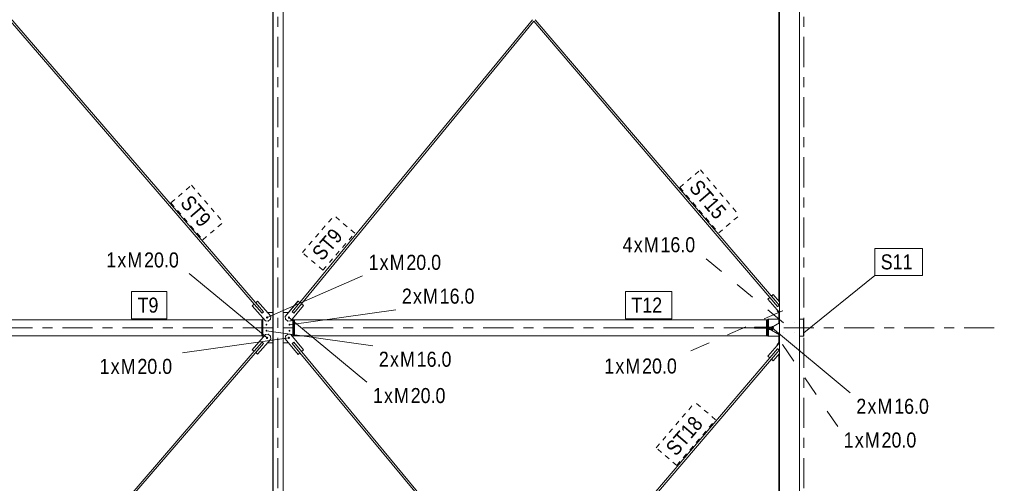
# Model space of a CAD drawing. Header units: millimetres. Extents: x -54 to 556, y -102 to 998.
# Tile 15 of 34: x 342 to 440, y 154 to 201. Entities that reach past the tile are written whole.
import ezdxf

# ---------------------------------------------------------------- set-up
doc = ezdxf.new("R2010")
doc.units = ezdxf.units.MM
for name, pattern in [('XKITLINE00', [0]), ('XKITLINE02', [4, 2, -2]), ('XKITLINE03', [6, 3, -1, 1, -1]), ('XKITLINE04', [3, 0.5, -0.5, 0.5, -0.5, 0.5, -0.5])]:
    doc.linetypes.add(name, pattern=pattern)
for name, color, linetype, lineweight in [('Element', 2, 'Continuous', 0), ('Spoina', 1, 'Continuous', 0), ('Znak elementu', 2, 'Continuous', 0), ('Znak śruby', 4, 'Continuous', 0), ('Śruba', 3, 'Continuous', 0)]:
    doc.layers.add(name, color=color, linetype=linetype, lineweight=lineweight)
doc.styles.add('ARIAL', font='ARIAL.TTF')

msp = doc.modelspace()

# ---------------------------------------------------------------- hatches: boundary and pattern name
at = {"layer": 'Śruba'}
for points in [[(366.3094361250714, 171.0314885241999), (366.311047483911, 171.0421623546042), (366.3136967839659, 171.0526267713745), (366.3173585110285, 171.0627809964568), (366.3219974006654, 171.0725272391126), (366.3275687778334, 171.0817716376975), (366.3340189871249, 171.0904251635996), (366.3412859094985, 171.0984044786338), (366.3492995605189, 171.1056327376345), (366.3579827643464, 171.112040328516), (366.3672518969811, 171.1175655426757), (366.377017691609, 171.1221551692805), (366.3871860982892, 171.1257650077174), (366.3976591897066, 171.1283602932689), (366.408336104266, 171.1299160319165), (366.4191140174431, 171.1304172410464), (366.4298891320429, 171.1298590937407), (366.4405576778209, 171.1282469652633), (366.4510169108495, 171.1255963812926), (366.461166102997, 171.121932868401), (366.4709075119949, 171.1172917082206), (366.4801473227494, 171.1117175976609), (366.4887965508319, 171.1052642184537), (366.4967718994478, 171.0979937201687), (366.5039965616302, 171.0899761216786), (366.510400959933, 171.08128863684), (366.5159234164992, 171.0720149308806), (366.5205107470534, 171.0622443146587), (366.5241187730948, 171.0520708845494), (366.52671274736, 171.0415926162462), (366.5282676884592, 171.0309104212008), (366.528768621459, 171.0201271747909), (366.5282107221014, 171.0093467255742), (366.5265993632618, 170.9986728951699), (366.5239500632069, 170.9882084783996), (366.5202883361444, 170.9780542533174), (366.5156494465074, 170.9683080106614), (366.5100780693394, 170.9590636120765), (366.5036278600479, 170.9504100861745), (366.4963609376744, 170.9424307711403), (366.4883472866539, 170.9352025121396), (366.4796640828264, 170.9287949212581), (366.4703949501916, 170.9232697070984), (366.4606291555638, 170.9186800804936), (366.4504607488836, 170.9150702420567), (366.4399876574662, 170.9124749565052), (366.4293107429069, 170.9109192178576), (366.4185328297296, 170.9104180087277), (366.40775771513, 170.9109761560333), (366.3970891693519, 170.9125882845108), (366.3866299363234, 170.9152388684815), (366.3764807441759, 170.918902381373), (366.366739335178, 170.9235435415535), (366.3574995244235, 170.9291176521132), (366.348850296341, 170.9355710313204), (366.3408749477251, 170.9428415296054), (366.3336502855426, 170.9508591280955), (366.3272458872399, 170.9595466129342), (366.3217234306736, 170.9688203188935), (366.3171361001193, 170.9785909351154), (366.313528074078, 170.9887643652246), (366.3109340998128, 170.9992426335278), (366.3093791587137, 171.0099248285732), (366.3088782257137, 171.0207080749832)], [(368.4911470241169, 171.0209351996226), (368.4927020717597, 171.0316173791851), (368.4952961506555, 171.0420956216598), (368.4989042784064, 171.0522690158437), (368.5034917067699, 171.0620395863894), (368.5090142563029, 171.0713132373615), (368.5154187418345, 171.0800006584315), (368.5226434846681, 171.0880181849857), (368.5306189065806, 171.0952886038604), (368.5392681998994, 171.1017418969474), (368.5485080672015, 171.1073159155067), (368.5582495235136, 171.1119569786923), (368.5683987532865, 171.1156203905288), (368.5788580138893, 171.1182708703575), (368.5895265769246, 171.1198828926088), (368.6003016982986, 171.1204409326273), (368.6110796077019, 171.1199396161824), (368.6217565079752, 171.1183837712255), (368.6322295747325, 171.1157883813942), (368.6423979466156, 171.1121784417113), (368.6521636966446, 171.1075887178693), (368.6614327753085, 171.1020634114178), (368.6701159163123, 171.0956557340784), (368.678129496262, 171.0884273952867), (368.6853963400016, 171.0804480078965), (368.6918464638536, 171.0717944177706), (368.6974177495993, 171.0625499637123), (368.7020565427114, 171.0528036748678), (368.7057181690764, 171.0426494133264), (368.7083673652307, 171.0321849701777), (368.7099786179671, 171.0215111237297), (368.7105364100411, 171.0107306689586), (368.7100353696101, 170.9999474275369), (368.7084803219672, 170.9892652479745), (368.7058862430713, 170.9787870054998), (368.7022781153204, 170.9686136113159), (368.6976906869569, 170.9588430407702), (368.6921681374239, 170.9495693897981), (368.6857636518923, 170.940881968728), (368.6785389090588, 170.9328644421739), (368.6705634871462, 170.9255940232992), (368.6619141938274, 170.9191407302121), (368.6526743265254, 170.913566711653), (368.6429328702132, 170.9089256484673), (368.6327836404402, 170.9052622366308), (368.6223243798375, 170.9026117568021), (368.6116558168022, 170.9009997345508), (368.6008806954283, 170.9004416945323), (368.5901027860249, 170.9009430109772), (368.5794258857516, 170.9024988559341), (368.5689528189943, 170.9050942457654), (368.5587844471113, 170.9087041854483), (368.5490186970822, 170.9132939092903), (368.5397496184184, 170.9188192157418), (368.5310664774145, 170.9252268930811), (368.5230528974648, 170.932455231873), (368.5157860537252, 170.940434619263), (368.5093359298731, 170.9490882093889), (368.5037646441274, 170.9583326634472), (368.4991258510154, 170.9680789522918), (368.4954642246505, 170.9782332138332), (368.4928150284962, 170.9886976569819), (368.4912037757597, 170.99937150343), (368.4906459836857, 171.010151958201)], [(366.2602139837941, 170.3088215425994), (366.2615092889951, 170.3175581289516), (366.2636542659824, 170.3261256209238), (366.2666282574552, 170.3344415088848), (366.2704026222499, 170.3424257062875), (366.27494101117, 170.3500013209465), (366.2801997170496, 170.3570953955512), (366.2861280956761, 170.3636396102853), (366.2926690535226, 170.3695709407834), (366.2997595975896, 170.3748322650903), (366.3073314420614, 170.379372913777), (366.3153116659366, 170.3831491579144), (366.323623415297, 170.3861246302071), (366.3321866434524, 170.3882706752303), (366.3409188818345, 170.3895666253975), (366.3497360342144, 170.39), (366.3585531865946, 170.3895666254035), (366.3672854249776, 170.3882706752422), (366.3758486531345, 170.3861246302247), (366.3841604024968, 170.3831491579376), (366.3921406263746, 170.3793729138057), (366.3997124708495, 170.3748322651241), (366.40680301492, 170.3695709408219), (366.4133439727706, 170.3636396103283), (366.4192723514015, 170.3570953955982), (366.4245310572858, 170.350001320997), (366.4290694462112, 170.3424257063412), (366.4328438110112, 170.334441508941), (366.4358178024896, 170.326125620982), (366.4379627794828, 170.3175581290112), (366.4392580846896, 170.30882154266), (366.4396912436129, 170.3000000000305), (366.4392580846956, 170.2911784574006), (366.4379627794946, 170.2824418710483), (366.4358178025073, 170.2738743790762), (366.4328438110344, 170.2655584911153), (366.4290694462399, 170.2575742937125), (366.4245310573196, 170.2499986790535), (366.4192723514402, 170.2429046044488), (366.4133439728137, 170.2363603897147), (366.406803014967, 170.2304290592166), (366.3997124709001, 170.2251677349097), (366.3921406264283, 170.220627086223), (366.3841604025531, 170.2168508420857), (366.3758486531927, 170.213875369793), (366.3672854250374, 170.2117293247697), (366.3585531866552, 170.2104333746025), (366.3497360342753, 170.2100000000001), (366.340918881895, 170.2104333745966), (366.332186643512, 170.2117293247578), (366.3236234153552, 170.2138753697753), (366.3153116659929, 170.2168508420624), (366.307331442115, 170.2206270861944), (366.2997595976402, 170.2251677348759), (366.2926690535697, 170.2304290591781), (366.2861280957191, 170.2363603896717), (366.2801997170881, 170.2429046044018), (366.2749410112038, 170.249998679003), (366.2704026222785, 170.2575742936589), (366.2666282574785, 170.2655584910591), (366.2636542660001, 170.273874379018), (366.2615092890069, 170.2824418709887), (366.2602139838, 170.2911784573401), (366.2597808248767, 170.2999999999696)], [(368.5591078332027, 170.3088215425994), (368.5604031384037, 170.3175581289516), (368.5625481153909, 170.3261256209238), (368.5655221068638, 170.3344415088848), (368.5692964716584, 170.3424257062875), (368.5738348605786, 170.3500013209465), (368.5790935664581, 170.3570953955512), (368.5850219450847, 170.3636396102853), (368.5915629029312, 170.3695709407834), (368.5986534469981, 170.3748322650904), (368.60622529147, 170.3793729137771), (368.6142055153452, 170.3831491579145), (368.6225172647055, 170.3861246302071), (368.631080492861, 170.3882706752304), (368.6398127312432, 170.3895666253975), (368.6486298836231, 170.3900000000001), (368.6574470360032, 170.3895666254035), (368.6661792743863, 170.3882706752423), (368.6747425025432, 170.3861246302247), (368.6830542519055, 170.3831491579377), (368.6910344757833, 170.3793729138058), (368.6986063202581, 170.3748322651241), (368.7056968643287, 170.3695709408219), (368.7122378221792, 170.3636396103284), (368.7181662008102, 170.3570953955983), (368.7234249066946, 170.3500013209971), (368.7279632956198, 170.3424257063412), (368.7317376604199, 170.334441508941), (368.7347116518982, 170.326125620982), (368.7368566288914, 170.3175581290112), (368.7381519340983, 170.30882154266), (368.7385850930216, 170.3000000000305), (368.7381519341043, 170.2911784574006), (368.7368566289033, 170.2824418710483), (368.7347116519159, 170.2738743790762), (368.7317376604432, 170.2655584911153), (368.7279632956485, 170.2575742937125), (368.7234249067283, 170.2499986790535), (368.7181662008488, 170.2429046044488), (368.7122378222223, 170.2363603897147), (368.7056968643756, 170.2304290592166), (368.6986063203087, 170.2251677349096), (368.691034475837, 170.220627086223), (368.6830542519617, 170.2168508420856), (368.6747425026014, 170.2138753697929), (368.666179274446, 170.2117293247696), (368.6574470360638, 170.2104333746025), (368.6486298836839, 170.21), (368.6398127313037, 170.2104333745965), (368.6310804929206, 170.2117293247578), (368.6225172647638, 170.2138753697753), (368.6142055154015, 170.2168508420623), (368.6062252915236, 170.2206270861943), (368.5986534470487, 170.2251677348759), (368.5915629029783, 170.2304290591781), (368.5850219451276, 170.2363603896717), (368.5790935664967, 170.2429046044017), (368.5738348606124, 170.2499986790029), (368.569296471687, 170.2575742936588), (368.5655221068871, 170.2655584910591), (368.5625481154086, 170.273874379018), (368.5604031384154, 170.2824418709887), (368.5591078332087, 170.2911784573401), (368.5586746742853, 170.2999999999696)], [(416.7449404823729, 170.06), (416.9305290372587, 170.06), (416.9305290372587, 169.94), (416.7449404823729, 169.94)], [(416.7575585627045, 170.06), (416.9431471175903, 170.06), (416.9431471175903, 169.94), (416.7575585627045, 169.94)], [(366.2602139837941, 169.7088215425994), (366.2615092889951, 169.7175581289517), (366.2636542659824, 169.7261256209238), (366.2666282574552, 169.7344415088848), (366.2704026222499, 169.7424257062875), (366.27494101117, 169.7500013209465), (366.2801997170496, 169.7570953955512), (366.2861280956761, 169.7636396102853), (366.2926690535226, 169.7695709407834), (366.2997595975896, 169.7748322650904), (366.3073314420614, 169.779372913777), (366.3153116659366, 169.7831491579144), (366.323623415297, 169.7861246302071), (366.3321866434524, 169.7882706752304), (366.3409188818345, 169.7895666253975), (366.3497360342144, 169.79), (366.3585531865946, 169.7895666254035), (366.3672854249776, 169.7882706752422), (366.3758486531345, 169.7861246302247), (366.3841604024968, 169.7831491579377), (366.3921406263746, 169.7793729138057), (366.3997124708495, 169.7748322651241), (366.40680301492, 169.7695709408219), (366.4133439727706, 169.7636396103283), (366.4192723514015, 169.7570953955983), (366.4245310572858, 169.7500013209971), (366.4290694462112, 169.7424257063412), (366.4328438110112, 169.7344415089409), (366.4358178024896, 169.726125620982), (366.4379627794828, 169.7175581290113), (366.4392580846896, 169.70882154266), (366.4396912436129, 169.7000000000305), (366.4392580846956, 169.6911784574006), (366.4379627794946, 169.6824418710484), (366.4358178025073, 169.6738743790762), (366.4328438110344, 169.6655584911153), (366.4290694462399, 169.6575742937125), (366.4245310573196, 169.6499986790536), (366.4192723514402, 169.6429046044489), (366.4133439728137, 169.6363603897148), (366.406803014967, 169.6304290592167), (366.3997124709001, 169.6251677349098), (366.3921406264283, 169.620627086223), (366.3841604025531, 169.6168508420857), (366.3758486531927, 169.613875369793), (366.3672854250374, 169.6117293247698), (366.3585531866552, 169.6104333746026), (366.3497360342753, 169.6100000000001), (366.340918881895, 169.6104333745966), (366.332186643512, 169.6117293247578), (366.3236234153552, 169.6138753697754), (366.3153116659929, 169.6168508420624), (366.307331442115, 169.6206270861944), (366.2997595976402, 169.625167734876), (366.2926690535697, 169.6304290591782), (366.2861280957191, 169.6363603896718), (366.2801997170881, 169.6429046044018), (366.2749410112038, 169.649998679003), (366.2704026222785, 169.6575742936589), (366.2666282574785, 169.6655584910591), (366.2636542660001, 169.673874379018), (366.2615092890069, 169.6824418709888), (366.2602139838, 169.6911784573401), (366.2597808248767, 169.6999999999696)], [(366.309383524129, 168.9900992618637), (366.3109406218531, 169.000781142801), (366.3135367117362, 169.0112588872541), (366.3171467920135, 169.0214315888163), (366.3217360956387, 169.0312012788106), (366.3272604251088, 169.0404738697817), (366.3336665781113, 169.0491600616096), (366.3408928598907, 169.0571762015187), (366.3488696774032, 169.0644450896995), (366.3575202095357, 169.0708967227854), (366.3667611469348, 169.0764689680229), (366.3765034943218, 169.0811081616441), (366.3866534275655, 169.0847696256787), (366.3971131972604, 169.0874180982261), (366.4077820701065, 169.0890280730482), (366.418557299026, 169.0895840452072), (366.4293351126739, 169.0890806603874), (366.4400117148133, 169.0875227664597), (366.450484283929, 169.0849253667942), (366.4606519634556, 169.0813134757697), (366.4704168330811, 169.0767218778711), (366.4796848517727, 169.0711947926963), (366.4883667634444, 169.0647854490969), (366.4963789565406, 169.0575555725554), (366.5036442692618, 169.0495747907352), (366.5100927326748, 169.040919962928), (366.5156622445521, 169.0316744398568), (366.5202991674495, 169.0219272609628), (366.5239588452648, 169.0117722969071), (366.5266060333, 169.001307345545), (366.5282152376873, 168.9906331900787), (366.5287709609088, 168.9798526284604), (366.5282678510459, 168.9690694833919), (366.5267107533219, 168.9583876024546), (366.5241146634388, 168.9479098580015), (366.5205045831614, 168.9377371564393), (366.5159152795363, 168.927967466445), (366.5103909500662, 168.9186948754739), (366.5039847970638, 168.910008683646), (366.4967585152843, 168.901992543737), (366.4887816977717, 168.8947236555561), (366.4801311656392, 168.8882720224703), (366.4708902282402, 168.8826997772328), (366.4611478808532, 168.8780605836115), (366.4509979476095, 168.874399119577), (366.4405381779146, 168.8717506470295), (366.4298693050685, 168.8701406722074), (366.4190940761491, 168.8695847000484), (366.408316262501, 168.8700880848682), (366.3976396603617, 168.871645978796), (366.387167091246, 168.8742433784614), (366.3769994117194, 168.877855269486), (366.3672345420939, 168.8824468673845), (366.3579665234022, 168.8879739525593), (366.3492846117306, 168.8943832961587), (366.3412724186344, 168.9016131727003), (366.3340071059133, 168.9095939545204), (366.3275586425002, 168.9182487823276), (366.321989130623, 168.9274943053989), (366.3173522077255, 168.9372414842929), (366.3136925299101, 168.9473964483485), (366.3110453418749, 168.9578613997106), (366.3094361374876, 168.9685355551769), (366.3088804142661, 168.9793161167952)], [(368.4895921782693, 168.9991635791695), (368.4912010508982, 169.0098377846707), (368.4938479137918, 169.0203028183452), (368.4975072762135, 169.0304578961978), (368.5021438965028, 169.0402052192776), (368.5077131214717, 169.0494509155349), (368.5141613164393, 169.0581059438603), (368.521426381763, 169.0660869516), (368.5294383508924, 169.0733170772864), (368.5381200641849, 169.0797266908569), (368.5473879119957, 169.0852540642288), (368.5571526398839, 169.0898459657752), (368.5673202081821, 169.0934581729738), (368.5777926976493, 169.0960558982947), (368.5884692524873, 169.097614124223), (368.5992470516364, 169.0981178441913), (368.6100222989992, 169.0975622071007), (368.6206912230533, 169.0959525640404), (368.6311510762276, 169.0933044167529), (368.6413011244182, 169.0896432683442), (368.6510436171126, 169.0850043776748), (368.6602847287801, 169.0794324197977), (368.6689354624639, 169.0729810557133), (368.6769125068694, 169.0657124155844), (368.6841390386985, 169.0576965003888), (368.690545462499, 169.0490105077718), (368.6960700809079, 169.0397380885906), (368.7006596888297, 169.0299685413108), (368.7042700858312, 169.0197959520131), (368.7068665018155, 169.0093182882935), (368.7084239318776, 168.9986364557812), (368.7089273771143, 168.9878533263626), (368.7083719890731, 168.9770727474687), (368.7067631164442, 168.9663985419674), (368.7041162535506, 168.955933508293), (368.7004568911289, 168.9457784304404), (368.6958202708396, 168.9360311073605), (368.6902510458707, 168.9267854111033), (368.6838028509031, 168.9181303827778), (368.6765377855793, 168.9101493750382), (368.66852581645, 168.9029192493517), (368.6598441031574, 168.8965096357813), (368.6505762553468, 168.8909822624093), (368.6408115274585, 168.886390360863), (368.6306439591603, 168.8827781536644), (368.620171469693, 168.8801804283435), (368.6094949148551, 168.8786222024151), (368.5987171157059, 168.8781184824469), (368.5879418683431, 168.8786741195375), (368.5772729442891, 168.8802837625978), (368.5668130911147, 168.8829319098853), (368.5566630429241, 168.886593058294), (368.5469205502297, 168.8912319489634), (368.5376794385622, 168.8968039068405), (368.5290287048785, 168.9032552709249), (368.5210516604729, 168.9105239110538), (368.5138251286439, 168.9185398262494), (368.5074187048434, 168.9272258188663), (368.5018940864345, 168.9364982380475), (368.4973044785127, 168.9462677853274), (368.4936940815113, 168.956440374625), (368.4910976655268, 168.9669180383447), (368.4895402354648, 168.977599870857), (368.489036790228, 168.9883830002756)], [(368.5591078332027, 169.7088215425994), (368.5604031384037, 169.7175581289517), (368.5625481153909, 169.7261256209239), (368.5655221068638, 169.7344415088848), (368.5692964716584, 169.7424257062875), (368.5738348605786, 169.7500013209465), (368.5790935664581, 169.7570953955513), (368.5850219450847, 169.7636396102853), (368.5915629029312, 169.7695709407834), (368.5986534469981, 169.7748322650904), (368.60622529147, 169.7793729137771), (368.6142055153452, 169.7831491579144), (368.6225172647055, 169.7861246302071), (368.631080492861, 169.7882706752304), (368.6398127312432, 169.7895666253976), (368.6486298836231, 169.79), (368.6574470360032, 169.7895666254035), (368.6661792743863, 169.7882706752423), (368.6747425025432, 169.7861246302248), (368.6830542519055, 169.7831491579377), (368.6910344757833, 169.7793729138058), (368.6986063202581, 169.7748322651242), (368.7056968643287, 169.769570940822), (368.7122378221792, 169.7636396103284), (368.7181662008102, 169.7570953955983), (368.7234249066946, 169.7500013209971), (368.7279632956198, 169.7424257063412), (368.7317376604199, 169.734441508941), (368.7347116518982, 169.726125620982), (368.7368566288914, 169.7175581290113), (368.7381519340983, 169.70882154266), (368.7385850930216, 169.7000000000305), (368.7381519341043, 169.6911784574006), (368.7368566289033, 169.6824418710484), (368.7347116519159, 169.6738743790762), (368.7317376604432, 169.6655584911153), (368.7279632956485, 169.6575742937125), (368.7234249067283, 169.6499986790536), (368.7181662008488, 169.6429046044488), (368.7122378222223, 169.6363603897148), (368.7056968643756, 169.6304290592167), (368.6986063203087, 169.6251677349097), (368.691034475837, 169.620627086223), (368.6830542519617, 169.6168508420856), (368.6747425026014, 169.6138753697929), (368.666179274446, 169.6117293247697), (368.6574470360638, 169.6104333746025), (368.6486298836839, 169.61), (368.6398127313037, 169.6104333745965), (368.6310804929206, 169.6117293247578), (368.6225172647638, 169.6138753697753), (368.6142055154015, 169.6168508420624), (368.6062252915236, 169.6206270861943), (368.5986534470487, 169.6251677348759), (368.5915629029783, 169.6304290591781), (368.5850219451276, 169.6363603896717), (368.5790935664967, 169.6429046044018), (368.5738348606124, 169.649998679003), (368.569296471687, 169.6575742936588), (368.5655221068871, 169.665558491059), (368.5625481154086, 169.673874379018), (368.5604031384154, 169.6824418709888), (368.5591078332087, 169.6911784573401), (368.5586746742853, 169.6999999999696)], [(416.7449404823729, 169.94), (416.9305290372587, 169.94), (416.9305290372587, 169.82), (416.7449404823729, 169.82)], [(416.7575585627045, 169.94), (416.9431471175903, 169.94), (416.9431471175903, 169.82), (416.7575585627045, 169.82)]]:
    msp.add_hatch(color=256, dxfattribs=at).paths.add_polyline_path(points, flags=17)

# ---------------------------------------------------------------- linework, layer by layer
at = {"layer": 'Element', "linetype": 'XKITLINE00', "lineweight": 0}
for p, q in [((366.9994488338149, 110.1800000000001), (366.9994488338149, 229.8199999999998)), ((367.0019724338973, 110.1800000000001), (367.0019724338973, 229.8199999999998)), ((367.0272084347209, 110.1800000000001), (367.0272084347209, 229.8199999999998)), ((367.0297320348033, 110.1800000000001), (367.0297320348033, 229.8199999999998)), ((368.029234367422, 110.1800000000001), (368.029234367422, 229.8199999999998)), ((417.5600866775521, 170.4800083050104), (417.5600866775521, 229.82)), ((417.5632246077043, 110.1799999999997), (417.5632246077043, 229.82)), ((419.5622397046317, 110.1799999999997), (419.5622397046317, 229.82)), ((366.0674739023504, 171.577772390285), (316.9407147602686, 228.5127250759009)), ((417.5036039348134, 172.6485902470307), (417.5036039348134, 228.5)), ((417.5067418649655, 172.6449181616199), (417.5067418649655, 228.5)), ((365.1322790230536, 172.3554604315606), (317.5731281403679, 227.4736496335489)), ((369.0892542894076, 171.4498650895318), (393.0535199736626, 200.5672584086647)), ((369.6973070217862, 172.5033954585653), (392.9207367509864, 200.720648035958)), ((416.5939051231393, 173.0177064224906), (393.0526851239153, 200.5662440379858)), ((417.5253662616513, 172.2355457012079), (393.1817632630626, 200.7230524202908)), ((416.4015327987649, 172.8552471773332), (416.5914570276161, 173.0177059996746)), ((416.4065792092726, 172.8552471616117), (416.5965034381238, 173.017705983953)), ((416.5914570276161, 173.0177059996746), (416.5965034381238, 173.017705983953)), ((416.5965034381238, 173.017705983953), (417.3759176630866, 172.1056157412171)), ((416.7448546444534, 173.148920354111), (416.9332777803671, 173.3100949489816)), ((416.7459522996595, 173.1476362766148), (416.7483998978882, 173.1476362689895)), ((416.7483998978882, 173.1476362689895), (416.9383241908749, 173.31009493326)), ((417.5278140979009, 172.2355459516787), (416.7483998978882, 173.1476362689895)), ((416.9332777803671, 173.3100949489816), (416.9383241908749, 173.31009493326)), ((416.9383241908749, 173.31009493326), (417.5600866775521, 172.5824927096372)), ((364.9406937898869, 172.1920993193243), (365.1298389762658, 172.355466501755)), ((366.246980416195, 170.6781920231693), (364.9406937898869, 172.1920993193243)), ((364.9406937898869, 172.1920993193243), (364.9457259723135, 172.1920860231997)), ((364.9457259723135, 172.1920860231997), (365.1348711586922, 172.3554532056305)), ((366.2520125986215, 170.6781787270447), (364.9457259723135, 172.1920860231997)), ((365.1298389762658, 172.355466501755), (365.1348711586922, 172.3554532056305)), ((365.1348711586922, 172.3554532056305), (365.9186431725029, 171.4471088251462)), ((365.2825930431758, 172.4874019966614), (365.4702583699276, 172.6494910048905)), ((365.283702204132, 172.4861169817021), (365.2861453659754, 172.4861105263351)), ((365.2861453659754, 172.4861105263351), (365.4752905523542, 172.6494777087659)), ((366.0699173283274, 171.5777662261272), (365.2861453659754, 172.4861105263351)), ((365.4702583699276, 172.6494910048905), (365.4752905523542, 172.6494777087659)), ((365.4752905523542, 172.6494777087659), (366.7815772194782, 171.1355704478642)), ((368.2302252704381, 171.117095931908), (369.5009176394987, 172.6610299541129)), ((368.2352568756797, 171.1171091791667), (369.5059492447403, 172.6610432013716)), ((370.0460140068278, 172.2161173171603), (368.7753216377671, 170.6721832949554)), ((369.6988459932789, 172.5021275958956), (368.9364305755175, 171.5757671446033)), ((369.0907018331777, 171.4486725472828), (369.8531172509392, 172.3750329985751)), ((369.5009176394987, 172.6610299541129), (369.5059492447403, 172.6610432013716)), ((369.5059492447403, 172.6610432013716), (369.6988459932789, 172.5021275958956)), ((369.8506823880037, 172.3750265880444), (369.8531172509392, 172.3750329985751)), ((369.8531172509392, 172.3750329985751), (370.0460140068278, 172.2161173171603)), ((417.5600866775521, 171.4994780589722), (416.4015327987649, 172.8552471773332)), ((416.4015327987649, 172.8552471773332), (416.4065792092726, 172.8552471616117)), ((417.5600866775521, 171.5053834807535), (416.4065792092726, 172.8552471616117)), ((417.374919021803, 172.1067843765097), (417.3841702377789, 172.1135406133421)), ((417.3759176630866, 172.1056157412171), (417.4084193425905, 172.1334172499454)), ((417.3841702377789, 172.1135406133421), (417.412484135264, 172.1367490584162)), ((417.412484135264, 172.1367490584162), (417.4506742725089, 172.169022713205)), ((417.4506742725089, 172.169022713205), (417.48850763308, 172.2017138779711)), ((417.48850763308, 172.2017138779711), (417.5158467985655, 172.2260629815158)), ((417.4944608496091, 172.207016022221), (417.5278140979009, 172.2355459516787)), ((417.5158467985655, 172.2260629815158), (417.5253662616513, 172.2355457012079)), ((417.5253664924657, 172.2355459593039), (417.5278140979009, 172.2355459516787)), ((365.9176317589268, 171.4482809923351), (365.9268677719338, 171.4550878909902)), ((365.9186431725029, 171.4471088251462), (365.9510567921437, 171.4751048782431)), ((365.9268677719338, 171.4550878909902), (365.9550730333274, 171.4784283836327)), ((365.9550730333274, 171.4784283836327), (365.9931091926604, 171.5108833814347)), ((365.9931091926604, 171.5108833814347), (366.0307844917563, 171.5437565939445)), ((366.0307844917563, 171.5437565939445), (366.0580038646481, 171.5682396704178)), ((366.0366592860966, 171.5490408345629), (366.0699173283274, 171.5777662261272)), ((366.0580038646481, 171.5682396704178), (366.0674739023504, 171.577772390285)), ((366.0674741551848, 171.577772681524), (366.0699173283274, 171.5777662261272)), ((366.4671234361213, 171.5000033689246), (366.9994456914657, 171.5000033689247)), ((366.7815772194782, 171.1355704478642), (366.7608897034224, 170.8534859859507)), ((368.029234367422, 171.5000033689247), (368.5453668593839, 171.5000033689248)), ((368.2302252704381, 171.117095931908), (368.2352568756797, 171.1171091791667)), ((368.2302252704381, 171.117095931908), (368.257473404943, 170.83557001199)), ((368.2625050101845, 170.8355832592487), (368.2352568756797, 171.1171091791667)), ((368.9364305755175, 171.5757671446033), (368.9693251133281, 171.5486673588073)), ((368.9693251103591, 171.5486673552), (368.9735526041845, 171.5453279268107)), ((368.9734823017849, 171.5452425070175), (369.0907018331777, 171.4486725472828)), ((368.9735526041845, 171.5453279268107), (369.0123294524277, 171.5137616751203)), ((369.0123294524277, 171.5137616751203), (369.050764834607, 171.4817805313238)), ((369.050764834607, 171.4817805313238), (369.0569443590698, 171.4764832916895)), ((417.3327474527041, 171.6826239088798), (417.3736695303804, 171.7176281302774)), ((417.5600866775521, 171.416582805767), (417.3327474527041, 171.6826239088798)), ((417.3327474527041, 171.6826239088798), (417.3377938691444, 171.6826239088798)), ((417.3377938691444, 171.6826239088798), (417.3758005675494, 171.7151343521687)), ((417.3377938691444, 171.6826239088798), (417.5600866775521, 171.4224883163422)), ((417.5036039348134, 170.4473274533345), (417.5036039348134, 171.4826810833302)), ((417.5067418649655, 170.4491431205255), (417.5067418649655, 171.479008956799)), ((316.6574675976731, 170.8), (365.8782759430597, 170.8)), ((365.8782759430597, 170.8), (365.8782759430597, 169.2)), ((365.9182560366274, 170.8), (365.8782759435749, 170.8)), ((365.8782759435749, 169.2), (365.8782759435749, 170.8)), ((365.9182560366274, 169.2), (365.9182560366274, 170.8)), ((365.9182560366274, 170.7799999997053), (365.994887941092, 170.7800000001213)), ((365.9948876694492, 169.0296456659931), (365.9948876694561, 170.9703522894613)), ((365.9999083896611, 169.03547908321), (365.999908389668, 170.9645194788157)), ((366.5289252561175, 170.6574950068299), (366.246980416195, 170.6781920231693)), ((366.246980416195, 170.6781920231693), (366.2520125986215, 170.6781787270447)), ((366.533957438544, 170.6574817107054), (366.2520125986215, 170.6781787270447)), ((366.5293052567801, 170.6578232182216), (366.5289252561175, 170.6574950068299)), ((366.5289252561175, 170.6574950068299), (366.533957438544, 170.6574817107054)), ((366.7608897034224, 170.8534859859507), (366.533957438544, 170.6574817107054)), ((367.0071276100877, 169.9600033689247), (367.0071276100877, 170.0400033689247)), ((367.0071276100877, 170.0400033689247), (367.0272084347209, 170.0400033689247)), ((368.257473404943, 170.83557001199), (368.2625050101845, 170.8355832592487)), ((368.257473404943, 170.83557001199), (368.4889034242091, 170.6449091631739)), ((368.4939350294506, 170.6449224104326), (368.2625050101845, 170.8355832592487)), ((368.4889034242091, 170.6449091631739), (368.4939350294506, 170.6449224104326)), ((368.7753216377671, 170.6721832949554), (368.4939350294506, 170.6449224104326)), ((368.9984310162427, 169.0544249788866), (368.9984310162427, 170.9432687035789)), ((368.9984310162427, 170.7799999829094), (369.0933451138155, 170.779999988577)), ((369.0662151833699, 170.779999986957), (369.0662151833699, 170.8)), ((369.0662151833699, 170.8), (369.093344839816, 170.8)), ((369.0895594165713, 170.7799999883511), (369.0895594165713, 170.8)), ((369.093344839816, 170.8), (369.093344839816, 169.2)), ((369.093344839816, 170.8), (369.1566675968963, 170.8)), ((369.1166875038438, 169.2), (369.1166875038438, 170.8)), ((369.1566675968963, 170.8), (369.1566675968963, 169.2)), ((369.1566675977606, 170.8), (369.1566675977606, 169.2)), ((369.1566675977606, 170.8), (416.2795735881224, 170.8)), ((416.2795735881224, 170.06), (415.0801708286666, 170.06)), ((415.0801708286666, 170.06), (415.0801708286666, 169.94)), ((416.2795735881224, 170.06), (416.2795735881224, 170.8)), ((416.3195536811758, 170.8), (416.2795735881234, 170.8)), ((416.2795735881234, 170.06), (416.2795735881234, 170.8)), ((416.3195536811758, 170.06), (416.2795735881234, 170.06)), ((416.3195536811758, 170.06), (416.3195536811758, 170.8)), ((416.3195536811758, 170.06), (416.8342045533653, 170.06)), ((416.3999905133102, 170.06), (416.3999905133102, 170.85)), ((416.3999905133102, 170.85), (416.4508523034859, 170.85)), ((417.5036039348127, 170.8499981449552), (416.4508523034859, 170.8499981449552)), ((416.4508523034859, 170.06), (416.4508523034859, 170.8499981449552)), ((416.4546178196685, 170.06), (416.4546178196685, 170.8499981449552)), ((417.5628929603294, 170.4799866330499), (416.5259415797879, 169.8799864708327)), ((416.6268143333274, 169.94), (417.5600440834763, 170.4799848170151)), ((417.5600440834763, 170.4799848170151), (417.5628929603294, 170.4799866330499)), ((417.562933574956, 169.2799866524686), (417.5628929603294, 170.4799866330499)), ((419.5622397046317, 170.8499981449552), (419.9528942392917, 170.8499981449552)), ((419.9528942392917, 170.85), (419.9999905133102, 170.85)), ((419.9528942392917, 170.8499981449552), (419.9528942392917, 169.1499981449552)), ((419.9999905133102, 170.85), (419.9999905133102, 169.15)), ((365.8782759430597, 169.2), (316.6574675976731, 169.2)), ((366.2469848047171, 169.3218109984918), (364.9406981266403, 167.80790374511)), ((364.9457304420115, 167.8079171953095), (366.2520171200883, 169.3218244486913)), ((365.9182560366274, 169.2), (365.8782759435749, 169.2)), ((365.9182560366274, 169.2200000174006), (365.9948879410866, 169.2200000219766)), ((366.5289296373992, 169.3425080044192), (366.2469848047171, 169.3218109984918)), ((366.2469848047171, 169.3218109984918), (366.2520171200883, 169.3218244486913)), ((366.2520171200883, 169.3218244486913), (366.5339619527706, 169.3425214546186)), ((366.5289296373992, 169.3425080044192), (366.5339619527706, 169.3425214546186)), ((366.5293094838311, 169.3421799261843), (366.5289296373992, 169.3425080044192)), ((366.5339619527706, 169.3425214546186), (366.7608927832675, 169.1465183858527)), ((366.7608927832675, 169.1465183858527), (366.7815802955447, 168.8644339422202)), ((367.0272084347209, 169.9600033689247), (367.0071276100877, 169.9600033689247)), ((368.2552728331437, 169.161836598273), (368.2289810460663, 168.8802196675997)), ((368.2340127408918, 168.8802064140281), (368.2603045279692, 169.1618233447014)), ((368.4860556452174, 169.3532845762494), (368.2552728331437, 169.161836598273)), ((368.2552728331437, 169.161836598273), (368.2603045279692, 169.1618233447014)), ((368.2603045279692, 169.1618233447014), (368.4910873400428, 169.3532713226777)), ((368.4860556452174, 169.3532845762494), (368.4910873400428, 169.3532713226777)), ((368.4910873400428, 169.3532713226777), (368.7725649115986, 169.3269672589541)), ((368.7725649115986, 169.3269672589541), (370.0484938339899, 167.7873622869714)), ((368.9984310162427, 169.2200000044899), (369.0933451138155, 169.2200000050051)), ((369.0662151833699, 169.2), (369.0662151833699, 169.2200000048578)), ((369.093344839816, 169.2), (369.0662151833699, 169.2)), ((369.0895594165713, 169.2), (369.0895594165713, 169.2200000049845)), ((369.093344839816, 169.2), (369.1566675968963, 169.2)), ((369.1566675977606, 169.2), (416.2795735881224, 169.2)), ((415.0801708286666, 169.94), (416.2795735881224, 169.94)), ((416.2795735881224, 169.94), (416.2795735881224, 169.2)), ((416.3195536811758, 169.94), (416.2795735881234, 169.94)), ((416.2795735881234, 169.2), (416.2795735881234, 169.94)), ((416.3195536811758, 169.2), (416.2795735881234, 169.2)), ((416.3195536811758, 169.2), (416.3195536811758, 169.94)), ((416.3195536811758, 169.94), (416.5186938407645, 169.94)), ((416.3999905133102, 169.15), (416.3999905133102, 169.94)), ((416.4508523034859, 169.15), (416.3999905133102, 169.15)), ((416.4508523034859, 169.1499981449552), (416.4508523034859, 169.94)), ((417.5036039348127, 169.1499981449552), (416.4508523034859, 169.1499981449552)), ((416.4546178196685, 169.1499981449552), (416.4546178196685, 169.94)), ((416.4747503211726, 169.82), (416.4747503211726, 169.94)), ((416.6268440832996, 169.82), (416.4747503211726, 169.82)), ((416.5186938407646, 169.94), (416.6268928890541, 169.94)), ((416.5230927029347, 169.8799846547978), (416.5280951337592, 169.882879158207)), ((416.5259415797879, 169.8799864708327), (416.5230927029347, 169.8799846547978)), ((416.5230927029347, 169.8799846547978), (416.5280951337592, 169.8770902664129)), ((417.562933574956, 169.2799866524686), (416.5259415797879, 169.8799864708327)), ((416.5280951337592, 169.8828290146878), (416.5280951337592, 169.94)), ((416.5280951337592, 169.82), (416.5280951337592, 169.877140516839)), ((416.6267654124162, 169.82), (417.5600846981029, 169.2799848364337)), ((417.5036039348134, 168.5173190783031), (417.5036039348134, 169.3126644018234)), ((417.5067418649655, 168.5209912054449), (417.5067418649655, 169.3108488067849)), ((417.5600846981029, 169.2799848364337), (417.562933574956, 169.2799866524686)), ((417.5600866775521, 110.1799999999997), (417.5600866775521, 169.2799844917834)), ((419.9528942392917, 169.1499981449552), (419.5622397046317, 169.1499981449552)), ((419.9999905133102, 169.15), (419.9528942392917, 169.15)), ((316.9407148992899, 111.4872750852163), (366.0674770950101, 168.4222313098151)), ((365.918647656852, 168.5528943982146), (365.1348756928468, 167.6445500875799)), ((365.2861484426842, 167.5138938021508), (366.0699204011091, 168.4222381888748)), ((366.7815802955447, 168.8644339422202), (365.4752936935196, 167.3505266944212)), ((365.9268710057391, 168.5449158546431), (365.9176359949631, 168.5517219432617)), ((365.918647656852, 168.5528943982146), (365.9510730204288, 168.5248881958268)), ((365.9550763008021, 168.5215753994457), (365.9268710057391, 168.5449158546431)), ((365.9931124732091, 168.4891204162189), (365.9550763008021, 168.5215753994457)), ((366.0307877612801, 168.4562471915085), (365.9931124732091, 168.4891204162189)), ((366.0580071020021, 168.4317640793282), (366.0307877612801, 168.4562471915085)), ((366.0366494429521, 168.4509747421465), (366.0699204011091, 168.4222381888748)), ((366.0674770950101, 168.4222313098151), (366.0580071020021, 168.4317640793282)), ((366.0674767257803, 168.4222316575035), (366.0699204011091, 168.4222381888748)), ((366.4671285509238, 168.5000033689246), (366.9994456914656, 168.5000033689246)), ((368.029234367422, 168.5000033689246), (368.5440813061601, 168.5000033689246)), ((368.2289810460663, 168.8802196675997), (369.5049099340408, 167.3406147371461)), ((368.2289810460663, 168.8802196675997), (368.2340127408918, 168.8802064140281)), ((369.5099416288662, 167.3406014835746), (368.2340127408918, 168.8802064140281)), ((368.936740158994, 168.4239349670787), (368.9695363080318, 168.4511413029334)), ((368.936740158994, 168.4239349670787), (369.7022975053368, 167.5001719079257)), ((368.9737644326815, 168.4545040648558), (368.9695363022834, 168.4511413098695)), ((368.9736933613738, 168.4545898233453), (369.0905806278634, 168.5515546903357)), ((369.0124345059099, 168.4862010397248), (368.9737644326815, 168.4545040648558)), ((369.0507602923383, 168.5183134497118), (369.0124345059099, 168.4862010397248)), ((369.0569272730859, 168.5236372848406), (369.0507602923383, 168.5183134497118)), ((393.138049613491, 139.5316438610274), (369.0891405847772, 168.5503600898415)), ((369.856138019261, 167.6277917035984), (369.0905806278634, 168.5515546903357)), ((417.5600866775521, 168.5005205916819), (416.4015306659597, 167.1447490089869)), ((416.4065773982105, 167.14474901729), (417.5600866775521, 168.4946147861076)), ((417.3327445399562, 168.3173728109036), (417.5600866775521, 168.5834173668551)), ((417.3736673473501, 168.2823679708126), (417.3327445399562, 168.3173728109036)), ((417.3327445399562, 168.3173728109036), (417.3377912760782, 168.3173728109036)), ((417.3377912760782, 168.3173728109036), (417.5600866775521, 168.5775114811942)), ((417.3377912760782, 168.3173728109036), (417.3757986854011, 168.2848617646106)), ((317.5731282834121, 112.5263505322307), (365.1322822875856, 167.6445433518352)), ((364.9406981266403, 167.80790374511), (364.9457304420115, 167.8079171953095)), ((364.9406981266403, 167.80790374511), (365.1298433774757, 167.6445366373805)), ((365.1348756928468, 167.6445500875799), (364.9457304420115, 167.8079171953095)), ((365.1298433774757, 167.6445366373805), (365.1348756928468, 167.6445500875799)), ((365.2825963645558, 167.5126018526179), (365.4702613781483, 167.3505132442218)), ((365.283704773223, 167.5138872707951), (365.2861484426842, 167.5138938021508)), ((365.4752936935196, 167.3505266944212), (365.2861484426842, 167.5138938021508)), ((365.4702613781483, 167.3505132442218), (365.4752936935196, 167.3505266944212)), ((369.5049099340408, 167.3406147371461), (369.5099416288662, 167.3406014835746)), ((369.7022975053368, 167.5001719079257), (369.5099416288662, 167.3406014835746)), ((393.0053442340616, 139.3783398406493), (369.7007683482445, 167.4989033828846)), ((369.853703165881, 167.6277981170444), (369.856138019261, 167.6277917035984)), ((370.0484938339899, 167.7873622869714), (369.856138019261, 167.6277917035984)), ((393.266745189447, 139.3763956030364), (417.5253635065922, 167.7644510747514)), ((416.4015306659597, 167.1447490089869), (416.591454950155, 166.9822902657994)), ((416.4015306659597, 167.1447490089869), (416.4065773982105, 167.14474901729)), ((416.5965016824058, 166.9822902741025), (416.4065773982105, 167.14474901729)), ((417.3759158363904, 167.8943804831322), (416.5965016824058, 166.9822902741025)), ((416.7483966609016, 166.852361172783), (417.527810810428, 167.7644514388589)), ((417.5600866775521, 167.4175084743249), (416.9383209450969, 166.6899024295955)), ((417.3841675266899, 167.8864562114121), (417.374917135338, 167.8932117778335)), ((417.3759158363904, 167.8943804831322), (417.4084174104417, 167.8665790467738)), ((417.4124814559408, 167.8632478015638), (417.3841675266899, 167.8864562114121)), ((417.4506716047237, 167.8309741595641), (417.4124814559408, 167.8632478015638)), ((417.4885049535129, 167.7982829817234), (417.4506716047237, 167.8309741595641)), ((417.5158440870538, 167.7739338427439), (417.4885049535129, 167.7982829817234)), ((417.4944575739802, 167.7929813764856), (417.527810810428, 167.7644514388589)), ((417.5036039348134, 111.5), (417.5036039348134, 167.3514109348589)), ((417.5067418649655, 111.5), (417.5067418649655, 167.3550830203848)), ((417.5253635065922, 167.7644510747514), (417.5158440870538, 167.7739338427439)), ((417.5253631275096, 167.7644514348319), (417.527810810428, 167.7644514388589)), ((393.1372048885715, 139.5326631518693), (416.5939024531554, 166.9822904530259)), ((416.591454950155, 166.9822902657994), (416.5965016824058, 166.9822902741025)), ((416.7448518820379, 166.8510764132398), (416.9332742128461, 166.6899024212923)), ((416.7459489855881, 166.8523611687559), (416.7483966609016, 166.852361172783)), ((416.9383209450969, 166.6899024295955), (416.7483966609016, 166.852361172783)), ((416.9332742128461, 166.6899024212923), (416.9383209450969, 166.6899024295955))]:
    msp.add_line(p, q, dxfattribs=at)
at = {"layer": 'Spoina', "linetype": 'XKITLINE03', "lineweight": 0}
for p, q in [((367.5, -20), (367.5, 960)), ((420, -20), (420, 960)), ((-20, 170), (439.9999560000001, 170))]:
    msp.add_line(p, q, dxfattribs=at)
at = {"layer": 'Znak elementu', "linetype": 'XKITLINE04', "lineweight": 0}
for p, q in [((407.6089880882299, 183.9938744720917), (409.6616224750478, 185.7479246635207)), ((409.6616224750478, 185.7479246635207), (413.5473308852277, 181.2007693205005)), ((356.821698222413, 182.4461423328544), (358.865907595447, 184.2100040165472)), ((358.865907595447, 184.2100040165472), (362.0465429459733, 180.5238393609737)), ((407.6089880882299, 183.9938744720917), (411.4946964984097, 179.4467191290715)), ((356.821698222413, 182.4461423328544), (360.0023335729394, 178.7599776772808)), ((369.9383320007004, 177.500515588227), (373.1189673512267, 181.1866802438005)), ((375.1631767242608, 179.4228185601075), (373.1189673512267, 181.1866802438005)), ((411.4946964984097, 179.4467191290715), (413.5473308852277, 181.2007693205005)), ((360.0023335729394, 178.7599776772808), (362.0465429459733, 180.5238393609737)), ((371.9825413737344, 175.736653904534), (375.1631767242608, 179.4228185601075)), ((371.9825413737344, 175.736653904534), (369.9383320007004, 177.500515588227)), ((405.2522569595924, 158.0200317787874), (409.1379653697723, 162.5671871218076)), ((411.1905997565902, 160.8131369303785), (409.1379653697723, 162.5671871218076)), ((407.3048913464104, 156.2659815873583), (411.1905997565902, 160.8131369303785)), ((407.3048913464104, 156.2659815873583), (405.2522569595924, 158.0200317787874))]:
    msp.add_line(p, q, dxfattribs=at)
at = {"layer": 'Znak elementu', "linetype": 'XKITLINE00', "lineweight": 0}
for p, q in [((427.0660905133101, 177.91394), (431.8256608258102, 177.91394)), ((427.0660905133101, 175.2139400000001), (427.0660905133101, 177.91394)), ((431.8256608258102, 175.2139400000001), (431.8256608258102, 177.91394)), ((419.9950905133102, 169.4929400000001), (427.0660905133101, 175.2139400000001)), ((427.0660905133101, 175.2139400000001), (431.8256608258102, 175.2139400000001)), ((352.893575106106, 173.6), (356.427803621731, 173.6)), ((352.893575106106, 170.9), (352.893575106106, 173.6)), ((356.427803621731, 170.9), (356.427803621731, 173.6)), ((402.175407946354, 173.6), (406.8221852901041, 173.6)), ((402.175407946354, 170.9), (402.175407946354, 173.6)), ((406.8221852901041, 170.9), (406.8221852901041, 173.6)), ((352.893575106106, 170.9), (356.427803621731, 170.9)), ((402.175407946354, 170.9), (406.8221852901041, 170.9))]:
    msp.add_line(p, q, dxfattribs=at)
at = {"layer": 'Znak śruby', "linetype": 'XKITLINE02', "lineweight": 0}
for p, q in [((417.953565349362, 170.4999981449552), (410.175465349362, 176.9280981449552)), ((417.8690021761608, 171.6765319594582), (408.3430021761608, 167.5265319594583)), ((417.868999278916, 168.3234648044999), (423.368999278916, 160.1474648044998))]:
    msp.add_line(p, q, dxfattribs=at)
at = {"layer": 'Znak śruby', "linetype": 'XKITLINE00', "lineweight": 0}
for p, q in [((366.4137881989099, 168.9795720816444), (358.6356881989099, 175.4076720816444)), ((366.4137849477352, 171.0204309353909), (375.9397849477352, 175.170430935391)), ((368.5955598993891, 171.0104280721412), (376.373659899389, 164.5823280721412)), ((368.6442075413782, 170.3), (379.2702075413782, 171.7968)), ((366.3453194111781, 169.7), (376.9713194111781, 168.2032)), ((416.850337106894, 169.94022), (424.6289113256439, 163.51222)), ((368.593951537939, 168.988130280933), (357.967951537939, 167.4913302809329))]:
    msp.add_line(p, q, dxfattribs=at)
at = {"layer": 'Śruba', "linetype": 'XKITLINE00', "lineweight": 0}
for p, q in [((366.4232202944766, 171.0204060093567), (366.4043496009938, 171.0204558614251)), ((368.6049941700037, 171.0104529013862), (368.5861256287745, 171.0104032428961)), ((366.3374331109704, 170.3), (366.3532057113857, 170.3)), ((368.6363212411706, 170.3), (368.6520938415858, 170.3)), ((416.7449404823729, 170.06), (416.7449404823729, 169.94)), ((416.7575585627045, 170.06), (416.7575585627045, 169.94)), ((416.8377347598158, 170.1649999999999), (416.8377347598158, 169.7150000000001)), ((416.8503528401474, 170.1649999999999), (416.8503528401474, 169.7150000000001)), ((416.9305290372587, 170.06), (416.9305290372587, 169.94)), ((416.9431471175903, 170.06), (416.9431471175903, 169.94)), ((366.3374331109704, 169.7), (366.3532057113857, 169.7)), ((368.6363212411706, 169.7), (368.6520938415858, 169.7)), ((416.7449404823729, 169.94), (416.7449404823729, 169.82)), ((416.7575585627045, 169.94), (416.7575585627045, 169.82)), ((416.9305290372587, 169.94), (416.9305290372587, 169.82)), ((416.9431471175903, 169.94), (416.9431471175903, 169.82)), ((366.4232218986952, 168.9795950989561), (366.4043544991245, 168.9795490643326)), ((368.6033842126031, 168.9881075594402), (368.5845188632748, 168.9881530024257))]:
    msp.add_line(p, q, dxfattribs=at)
at = {"layer": 'Śruba', "linetype": 'XKITLINE02', "lineweight": 0}
for p, q in [((417.8784642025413, 171.6765319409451), (417.8595401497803, 171.6765319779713)), ((417.9606256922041, 170.4999981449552), (417.9465050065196, 170.4999981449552)), ((419.0600839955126, 170.4999981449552), (419.0459633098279, 170.4999981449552)), ((417.9606256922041, 169.4999981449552), (417.9465050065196, 169.4999981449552)), ((419.0600839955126, 169.4999981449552), (419.0459633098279, 169.4999981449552)), ((417.8784619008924, 168.3234648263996), (417.8595366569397, 168.3234647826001))]:
    msp.add_line(p, q, dxfattribs=at)

# ---------------------------------------------------------------- texts
at = {"layer": 'Znak elementu', "style": 'ARIAL', "width": 0.85}
for s, rotation, p in [('ST15', -49.4863647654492, (408.454917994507, 183.9275224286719)), ('ST9', -49.21134502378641, (357.667936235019, 182.3838428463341)), ('ST9', 49.21134502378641, (371.9202418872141, 176.58289191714)), ('ST18', 49.4863647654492, (407.2385393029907, 157.1119114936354))]:
    msp.add_text(s, height=1.5, rotation=rotation, dxfattribs=at).set_placement(p)
for s, p in [('S11', (427.6660905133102, 175.81394)), ('T9', (353.493575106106, 171.5)), ('T12', (402.7754079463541, 171.5))]:
    msp.add_text(s, height=1.5, dxfattribs=at).set_placement(p)
at = {"layer": 'Znak śruby', "style": 'ARIAL', "width": 0.85}
for s, p in [('4', (401.9026137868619, 177.5280981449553)), ('M', (404.0156508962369, 177.5280981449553)), ('16.0', (405.6819106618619, 177.5280981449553)), ('x', (403.0151626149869, 177.5280981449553)), ('1', (350.3628366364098, 176.0076720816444)), ('x', (351.4753854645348, 176.0076720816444)), ('M', (352.4758737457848, 176.0076720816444)), ('20.0', (354.1421335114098, 176.0076720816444)), ('1', (376.5397849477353, 175.7704309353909)), ('M', (378.6528220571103, 175.7704309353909)), ('20.0', (380.3190818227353, 175.7704309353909)), ('x', (377.6523337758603, 175.7704309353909)), ('2', (379.8702075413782, 172.3968)), ('x', (380.9827563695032, 172.3968)), ('M', (381.9832446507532, 172.3968)), ('16.0', (383.6495044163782, 172.3968)), ('2', (377.5713194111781, 166.1032)), ('x', (378.6838682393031, 166.1032)), ('M', (379.6843565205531, 166.1032)), ('16.0', (381.3506162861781, 166.1032)), ('1', (349.695099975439, 165.3913302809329)), ('x', (350.807648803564, 165.3913302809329)), ('M', (351.808137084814, 165.3913302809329)), ('20.0', (353.474396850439, 165.3913302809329)), ('1', (400.0701506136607, 165.4265319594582)), ('x', (401.1826994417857, 165.4265319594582)), ('M', (402.1831877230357, 165.4265319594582)), ('20.0', (403.8494474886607, 165.4265319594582)), ('1', (376.973659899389, 162.4823280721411)), ('x', (378.086208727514, 162.4823280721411)), ('M', (379.086697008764, 162.4823280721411)), ('20.0', (380.752956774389, 162.4823280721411)), ('2', (425.2289113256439, 161.41222)), ('x', (426.3414601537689, 161.41222)), ('M', (427.3419484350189, 161.41222)), ('16.0', (429.0082082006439, 161.41222)), ('1', (423.968999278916, 158.0474648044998)), ('M', (426.082036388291, 158.0474648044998)), ('20.0', (427.748296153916, 158.0474648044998)), ('x', (425.081548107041, 158.0474648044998))]:
    msp.add_text(s, height=1.5, dxfattribs=at).set_placement(p)

doc.saveas('drawing.dxf')
